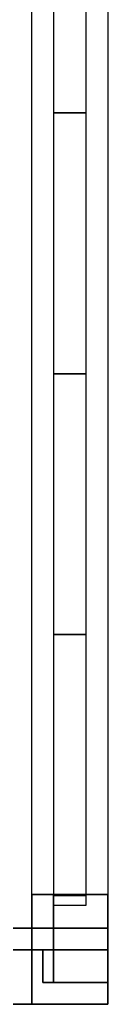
# Model space of a CAD drawing. Header units: millimetres. Extents: x -35 to 33166, y -35 to 31591.
# Tile 34 of 36: x 25337 to 25746, y 22235 to 26835. Entities that reach past the tile are written whole.
import ezdxf

# ---------------------------------------------------------------- set-up
doc = ezdxf.new("R2010")
doc.units = ezdxf.units.MM
doc.header["$LTSCALE"] = 25.4
doc.layers.get('0').update_dxf_attribs({"true_color": 0xffffff})
doc.layers.add('end caps & lintels', color=7, linetype='Continuous', true_color=0xffa500)
doc.layers.add('Walls - L1', color=7, linetype='Continuous', true_color=0xb4b464)

# ---------------------------------------------------------------- blocks, each defined once
blk = doc.blocks.new('GF-WG12_RightCap_6in_#9')
for p, q in [((0, 152.4), (0, 0)), ((50, 152.4), (0, 152.4)), ((50, 152.4, 457.2), (0, 152.4, 457.2)), ((0, 152.4, 457.2), (0, 0, 457.2)), ((0, 152.4), (0, 152.4, 457.2)), ((50, 0), (50, 152.4)), ((50, 0, 457.2), (50, 152.4, 457.2)), ((50, 152.4), (50, 152.4, 457.2)), ((0, 0), (50, 0)), ((0, 0, 457.2), (50, 0, 457.2)), ((0, 0), (0, 0, 457.2)), ((50, 0), (50, 0, 457.2))]:
    blk.add_line(p, q)
blk = doc.blocks.new('GF-WG12_RightCap_6in_#10')
for p, q in [((0, 152.4), (0, 0)), ((50, 152.4), (0, 152.4)), ((50, 152.4, 457.2), (0, 152.4, 457.2)), ((0, 152.4, 457.2), (0, 0, 457.2)), ((0, 152.4), (0, 152.4, 457.2)), ((50, 0), (50, 152.4)), ((50, 0, 457.2), (50, 152.4, 457.2)), ((50, 152.4), (50, 152.4, 457.2)), ((0, 0), (50, 0)), ((0, 0, 457.2), (50, 0, 457.2)), ((0, 0), (0, 0, 457.2)), ((50, 0), (50, 0, 457.2))]:
    blk.add_line(p, q)
blk = doc.blocks.new('GF-WG12_RightCap_6in_#11')
for p, q in [((0, 152.4), (0, 0)), ((50, 152.4), (0, 152.4)), ((50, 152.4, 457.2), (0, 152.4, 457.2)), ((0, 152.4, 457.2), (0, 0, 457.2)), ((0, 152.4), (0, 152.4, 457.2)), ((50, 0), (50, 152.4)), ((50, 0, 457.2), (50, 152.4, 457.2)), ((50, 152.4), (50, 152.4, 457.2)), ((0, 0), (50, 0)), ((0, 0, 457.2), (50, 0, 457.2)), ((0, 0), (0, 0, 457.2)), ((50, 0), (50, 0, 457.2))]:
    blk.add_line(p, q)
blk = doc.blocks.new('GF-WG12_RightCap_6in_#12')
for p, q in [((0, 152.4), (0, 0)), ((50, 152.4), (0, 152.4)), ((50, 152.4, 457.2), (0, 152.4, 457.2)), ((0, 152.4, 457.2), (0, 0, 457.2)), ((0, 152.4), (0, 152.4, 457.2)), ((50, 0), (50, 152.4)), ((50, 0, 457.2), (50, 152.4, 457.2)), ((50, 152.4), (50, 152.4, 457.2)), ((0, 0), (50, 0)), ((0, 0, 457.2), (50, 0, 457.2)), ((0, 0), (0, 0, 457.2)), ((50, 0), (50, 0, 457.2))]:
    blk.add_line(p, q)
blk = doc.blocks.new('GF-WG12_RightCap_6in_#13')
for p, q in [((0, 152.4), (0, 0)), ((50, 152.4), (0, 152.4)), ((50, 152.4, 457.2), (0, 152.4, 457.2)), ((0, 152.4, 457.2), (0, 0, 457.2)), ((0, 152.4), (0, 152.4, 457.2)), ((50, 0), (50, 152.4)), ((50, 0, 457.2), (50, 152.4, 457.2)), ((50, 152.4), (50, 152.4, 457.2)), ((0, 0), (50, 0)), ((0, 0, 457.2), (50, 0, 457.2)), ((0, 0), (0, 0, 457.2)), ((50, 0), (50, 0, 457.2))]:
    blk.add_line(p, q)
blk = doc.blocks.new('GF-WG12_RightCap_6in_#14')
for p, q in [((0, 152.4), (0, 0)), ((50, 152.4), (0, 152.4)), ((50, 152.4, 457.2), (0, 152.4, 457.2)), ((0, 152.4, 457.2), (0, 0, 457.2)), ((0, 152.4), (0, 152.4, 457.2)), ((50, 0), (50, 152.4)), ((50, 0, 457.2), (50, 152.4, 457.2)), ((50, 152.4), (50, 152.4, 457.2)), ((0, 0), (50, 0)), ((0, 0, 457.2), (50, 0, 457.2)), ((0, 0), (0, 0, 457.2)), ((50, 0), (50, 0, 457.2))]:
    blk.add_line(p, q)
blk = doc.blocks.new('GF-WG12_RightCap_6in_#15')
for p, q in [((0, 152.4), (0, 0)), ((50, 152.4), (0, 152.4)), ((50, 152.4, 457.2), (0, 152.4, 457.2)), ((0, 152.4, 457.2), (0, 0, 457.2)), ((0, 152.4), (0, 152.4, 457.2)), ((50, 0), (50, 152.4)), ((50, 0, 457.2), (50, 152.4, 457.2)), ((50, 152.4), (50, 152.4, 457.2)), ((0, 0), (50, 0)), ((0, 0, 457.2), (50, 0, 457.2)), ((0, 0), (0, 0, 457.2)), ((50, 0), (50, 0, 457.2))]:
    blk.add_line(p, q)
blk = doc.blocks.new('GF-WG12_RightCap_6in_#16')
for p, q in [((0, 152.4), (0, 0)), ((50, 152.4), (0, 152.4)), ((50, 152.4, 208.6), (0, 152.4, 208.6)), ((0, 152.4, 208.6), (0, 0, 208.6)), ((0, 152.4), (0, 152.4, 208.6)), ((50, 0), (50, 152.4)), ((50, 0, 208.6), (50, 152.4, 208.6)), ((50, 152.4), (50, 152.4, 208.6)), ((0, 0), (50, 0)), ((0, 0, 208.6), (50, 0, 208.6)), ((0, 0), (0, 0, 208.6)), ((50, 0), (50, 0, 208.6))]:
    blk.add_line(p, q)
blk = doc.blocks.new('GF-WG12_HeadLintel_6in_#12')
for p, q in [((0, 152.4), (0, 0)), ((1219.2, 152.4), (0, 152.4)), ((1219.2, 152.4, 63), (0, 152.4, 63)), ((0, 152.4, 63), (0, 0, 63)), ((0, 152.4), (0, 152.4, 63)), ((1219.2, 0), (1219.2, 152.4)), ((1219.2, 0, 63), (1219.2, 152.4, 63)), ((1219.2, 152.4), (1219.2, 152.4, 63)), ((0, 0), (1219.2, 0)), ((0, 0, 63), (1219.2, 0, 63)), ((0, 0), (0, 0, 63)), ((1219.2, 0), (1219.2, 0, 63))]:
    blk.add_line(p, q)
blk = doc.blocks.new('GF-WG12_HeadLintel_6in_#13')
for p, q in [((0, 152.4), (0, 0)), ((1219.2, 152.4), (0, 152.4)), ((1219.2, 152.4, 63), (0, 152.4, 63)), ((0, 152.4, 63), (0, 0, 63)), ((0, 152.4), (0, 152.4, 63)), ((1219.2, 0), (1219.2, 152.4)), ((1219.2, 0, 63), (1219.2, 152.4, 63)), ((1219.2, 152.4), (1219.2, 152.4, 63)), ((0, 0), (1219.2, 0)), ((0, 0, 63), (1219.2, 0, 63)), ((0, 0), (0, 0, 63)), ((1219.2, 0), (1219.2, 0, 63))]:
    blk.add_line(p, q)
blk = doc.blocks.new('GF-WG12_HeadLintel_6in_#14')
for p, q in [((0, 152.4), (0, 0)), ((1219.2, 152.4), (0, 152.4)), ((1219.2, 152.4, 63), (0, 152.4, 63)), ((0, 152.4, 63), (0, 0, 63)), ((0, 152.4), (0, 152.4, 63)), ((1219.2, 0), (1219.2, 152.4)), ((1219.2, 0, 63), (1219.2, 152.4, 63)), ((1219.2, 152.4), (1219.2, 152.4, 63)), ((0, 0), (1219.2, 0)), ((0, 0, 63), (1219.2, 0, 63)), ((0, 0), (0, 0, 63)), ((1219.2, 0), (1219.2, 0, 63))]:
    blk.add_line(p, q)
blk = doc.blocks.new('GF-WG12_HeadLintel_6in_#15')
for p, q in [((0, 152.4), (0, 0)), ((1219.2, 152.4), (0, 152.4)), ((1219.2, 152.4, 63), (0, 152.4, 63)), ((0, 152.4, 63), (0, 0, 63)), ((0, 152.4), (0, 152.4, 63)), ((1219.2, 0), (1219.2, 152.4)), ((1219.2, 0, 63), (1219.2, 152.4, 63)), ((1219.2, 152.4), (1219.2, 152.4, 63)), ((0, 0), (1219.2, 0)), ((0, 0, 63), (1219.2, 0, 63)), ((0, 0), (0, 0, 63)), ((1219.2, 0), (1219.2, 0, 63))]:
    blk.add_line(p, q)
blk = doc.blocks.new('GF-WG12_HeadLintel_6in_#16')
for p, q in [((0, 152.4), (0, 0)), ((44.6, 152.4), (0, 152.4)), ((44.6, 152.4, 63), (0, 152.4, 63)), ((0, 152.4, 63), (0, 0, 63)), ((0, 152.4), (0, 152.4, 63)), ((44.6, 0), (44.6, 152.4)), ((44.6, 0, 63), (44.6, 152.4, 63)), ((44.6, 152.4), (44.6, 152.4, 63)), ((0, 0), (44.6, 0)), ((0, 0, 63), (44.6, 0, 63)), ((0, 0), (0, 0, 63)), ((44.6, 0), (44.6, 0, 63))]:
    blk.add_line(p, q)
blk = doc.blocks.new('Difference#103')
for p, q in [((25390.4, 22235, 3800), (25390.4, 22590.6, 3800)), ((25390.4, 22590.6, 3800), (25390.4, 22590.6, -100)), ((25390.4, 22590.6, -100), (25390.4, 22235, -100)), ((25390.4, 22590.6, -100), (25746, 22590.6, -100)), ((25390.4, 22590.6, 3800), (25492, 22590.6, 3351.3)), ((25492, 22590.6, 3198.7), (25390.4, 22590.6, -100)), ((25390.4, 22590.6, 3800), (25746, 22590.6, 3800)), ((25492, 22489, 3198.7), (25492, 22590.6, 3198.7)), ((25492, 22590.6, 3198.7), (25492, 22590.6, 3351.3)), ((25492, 22590.6, 3351.3), (25492, 22489, 3351.3)), ((25746, 22590.6, 3198.7), (25492, 22590.6, 3198.7)), ((25492, 22590.6, 3351.3), (25746, 22590.6, 3351.3)), ((25746, 22235, 3198.7), (25746, 22590.6, 3198.7)), ((25746, 22590.6, 3351.3), (25746, 22235, 3351.3)), ((25746, 22590.6, -100), (25746, 22235, -100)), ((25746, 22590.6, 3198.7), (25746, 22590.6, -100)), ((25746, 22590.6, 3800), (25746, 22590.6, 3351.3)), ((25746, 22590.6, 3351.3), (25746, 22235, 3800)), ((25746, 22590.6, 3198.7), (25746, 22590.6, 3351.3)), ((25746, 22235, 3800), (25746, 22590.6, 3800)), ((25492, 22489, 3198.7), (25390.4, 22489, 3198.7)), ((25390.4, 22489, 3198.7), (25390.4, 22235, 3198.7)), ((25390.4, 22235, 3351.3), (25390.4, 22489, 3351.3)), ((25390.4, 22489, 3351.3), (25492, 22489, 3351.3)), ((25390.4, 22489, 3351.3), (25390.4, 22489, 3198.7)), ((25492, 22489, 3351.3), (25492, 22489, 3198.7)), ((25390.4, 22235, 3198.7), (25746, 22235, 3198.7)), ((25746, 22235, 3351.3), (25390.4, 22235, 3351.3)), ((25390.4, 22235, -100), (25746, 22235, -100)), ((25746, 22235, 3800), (25390.4, 22235, 3800)), ((25390.4, 22235, 3800), (25390.4, 22235, 3351.3)), ((25390.4, 22235, 3198.7), (25390.4, 22235, -100)), ((25746, 22235, -100), (25746, 22235, 3800)), ((25746, 22235, 3351.3), (25746, 22235, 3198.7))]:
    blk.add_line(p, q)
blk = doc.blocks.new('Difference#46')
for p, q in [((19126.3, 22235, -100), (19126.3, 22590.6, -100)), ((19126.3, 22590.6, -100), (19129.5, 22590.6, -100)), ((19126.3, 22403, 3351.3), (19126.3, 22590.6, 3800)), ((19126.3, 22590.6, -100), (19126.3, 22590.6, 3800)), ((19126.3, 22590.6, 3800), (25390.4, 22590.6, 3800)), ((19126.3, 22590.6, 3800), (19126.3, 22235, 3800)), ((19129.5, 22235, -100), (19129.5, 22590.6, -100)), ((19129.5, 22590.6, -100), (19129.5, 22590.6, 3200.5)), ((19129.5, 22590.6, 3200.5), (19129.5, 22489, 3200.5)), ((19129.5, 22590.6, 3200.5), (25233, 22590.6, 3200.5)), ((25233, 22590.6, 3200.5), (25233, 22489, 3200.5)), ((25233, 22590.6, 3200.5), (25233, 22590.6, -100)), ((25233, 22590.6, -100), (25233, 22235, -100)), ((25390.4, 22590.6, -100), (25233, 22590.6, -100)), ((25390.4, 22590.6, 3800), (25390.4, 22590.6, -100)), ((25390.4, 22590.6, -100), (25390.4, 22235, -100)), ((25390.4, 22590.6, -100), (25390.4, 22489, 3351.3)), ((25390.4, 22235, 3800), (25390.4, 22590.6, 3800)), ((25390.4, 22489, 3351.3), (25390.4, 22590.6, 3800)), ((19126.3, 22403, 3351.3), (19126.3, 22489, 3351.3)), ((19126.3, 22489, 3351.3), (25390.4, 22489, 3351.3)), ((19129.5, 22489, 3198.7), (19126.3, 22489, 3198.7)), ((19126.3, 22489, 3198.7), (19126.3, 22403, 3198.7)), ((19126.3, 22489, 3198.7), (19126.3, 22489, 3351.3)), ((19129.5, 22489, 3200.5), (19129.5, 22489, 3198.7)), ((19129.5, 22489, 3198.7), (19129.5, 22235, 3198.7)), ((25233, 22489, 3200.5), (19129.5, 22489, 3200.5)), ((25233, 22235, 3198.7), (25233, 22489, 3198.7)), ((25233, 22489, 3198.7), (25233, 22489, 3200.5)), ((25390.4, 22489, 3198.7), (25233, 22489, 3198.7)), ((25390.4, 22235, 3198.7), (25390.4, 22489, 3198.7)), ((25390.4, 22489, 3351.3), (25390.4, 22235, 3351.3)), ((25390.4, 22489, 3198.7), (25390.4, 22489, 3351.3)), ((19126.3, 22235, 3351.3), (19126.3, 22403, 3351.3)), ((19126.3, 22403, 3351.3), (19126.3, 22403, 3351.3)), ((19126.3, 22403, 3198.7), (19126.3, 22235, 3198.7)), ((19126.3, 22403, 3198.7), (19126.3, 22403, 3198.7)), ((19126.3, 22403, 3351.3), (19126.3, 22403, 3198.7)), ((25390.4, 22235, 3351.3), (19126.3, 22235, 3351.3)), ((19126.3, 22235, 3198.7), (19129.5, 22235, 3198.7)), ((19126.3, 22235, -100), (19129.5, 22235, -100)), ((19126.3, 22235, 3198.7), (19126.3, 22235, -100)), ((19126.3, 22235, 3800), (19126.3, 22235, 3351.3)), ((25390.4, 22235, 3800), (19126.3, 22235, 3800)), ((19129.5, 22235, 3198.7), (19129.5, 22235, -100)), ((25233, 22235, -100), (25233, 22235, 3198.7)), ((25233, 22235, 3198.7), (25390.4, 22235, 3198.7)), ((25233, 22235, -100), (25390.4, 22235, -100)), ((25390.4, 22235, 3351.3), (25390.4, 22235, 3800)), ((25390.4, 22235, -100), (25390.4, 22235, 3198.7))]:
    blk.add_line(p, q)
blk = doc.blocks.new('Difference#56')
for p, q in [((25390.4, 31227, 3309.5), (25390.4, 31234.8, 3309.5)), ((25390.4, 31234.8, 3309.5), (25492, 31234.8, 3309.5)), ((25390.4, 31234.8, 2849), (25390.4, 31227, 2849)), ((25662.4, 31234.8, 2849), (25390.4, 31234.8, 2849)), ((25390.4, 22590.6, 3800), (25390.4, 31234.8, 3800)), ((25390.4, 31234.8, 3800), (25390.4, 31234.8, 3309.5)), ((25390.4, 31234.8, -100), (25390.4, 31227, -100)), ((25390.4, 31234.8, 2849), (25390.4, 31234.8, -100)), ((25390.4, 31234.8, -100), (25746, 31234.8, -100)), ((25390.4, 31234.8, 3800), (25746, 31234.8, 3800)), ((25492, 31234.8, 3309.5), (25492, 31227, 3309.5)), ((25492, 31234.8, 3309.5), (25492, 31234.8, 3351.3)), ((25492, 31234.8, 3351.3), (25492, 22590.6, 3351.3)), ((25492, 31234.8, 3351.3), (25746, 31234.8, 3351.3)), ((25746, 31234.8, 2849), (25662.4, 31234.8, 2849)), ((25746, 31234.8, 3351.3), (25746, 22590.6, 3351.3)), ((25746, 31227, 2849), (25746, 31234.8, 2849)), ((25746, 31234.8, -100), (25746, 31227, -100)), ((25746, 31234.8, 3800), (25746, 31234.8, 3351.3)), ((25746, 31234.8, 2849), (25746, 31234.8, -100)), ((25746, 31234.8, 3800), (25746, 22590.6, 3800)), ((25390.4, 22747.5, 3309.5), (25390.4, 31227, 3309.5)), ((25390.4, 31227, -100), (25746, 31227, -100)), ((25662.4, 31227, 2849), (25390.4, 31227, 2849)), ((25390.4, 31227, 2849), (25390.4, 31227, -100)), ((25492, 31227, 3309.5), (25492, 22747.5, 3309.5)), ((25746, 31227, 2849), (25662.4, 31227, 2849)), ((25746, 31227, -100), (25746, 31227, 2849)), ((25390.4, 22747.5, -100), (25390.4, 22747.5, 3309.5)), ((25390.4, 22747.5, 3309.5), (25492, 22747.5, 3309.5)), ((25746, 22747.5, -100), (25390.4, 22747.5, -100)), ((25390.4, 22747.5, -100), (25390.4, 22590.6, -100)), ((25492, 22747.5, 3309.5), (25492, 22747.5, 3198.7)), ((25492, 22747.5, 3198.7), (25746, 22747.5, 3198.7)), ((25492, 22590.6, 3198.7), (25492, 22747.5, 3198.7)), ((25746, 22747.5, 3198.7), (25746, 22747.5, -100)), ((25746, 22590.6, 3198.7), (25746, 22747.5, 3198.7)), ((25746, 22747.5, -100), (25746, 22590.6, -100)), ((25390.4, 22590.6, -100), (25390.4, 22590.6, 3800)), ((25746, 22590.6, -100), (25390.4, 22590.6, -100)), ((25746, 22590.6, 3800), (25390.4, 22590.6, 3800)), ((25492, 22590.6, 3351.3), (25492, 22590.6, 3198.7)), ((25492, 22590.6, 3198.7), (25746, 22590.6, 3198.7)), ((25746, 22590.6, 3351.3), (25492, 22590.6, 3351.3)), ((25746, 22590.6, -100), (25746, 22590.6, 3198.7)), ((25746, 22590.6, 3351.3), (25746, 22590.6, 3800))]:
    blk.add_line(p, q)
blk = doc.blocks.new('Group3573')
at = {"layer": 'Walls - L1'}
for name in ['Difference#56', 'Difference#46', 'Difference#103']:
    blk.add_blockref(name, (0, 0), dxfattribs=at)
blk = doc.blocks.new('Group5089')
for p, q in [((25442, 22489.02, 3200), (25746, 22489.02, 3200)), ((25746, 22489.02, 3137), (25442, 22489.02, 3137)), ((25442, 22489.02, 3137), (25442, 22489.02, 3200)), ((25442, 22489.02, 3200), (25442, 22336.62, 3200)), ((25442, 22336.62, 3137), (25442, 22489.02, 3137)), ((25746, 22489.02, 3200), (25746, 22489.02, 3137)), ((25746, 22336.62, 3200), (25746, 22489.02, 3200)), ((25746, 22336.62, 3137), (25746, 22489.02, 3137)), ((25442, 22336.62, 3200), (25746, 22336.62, 3200)), ((25442, 22336.62, 3137), (25442, 22336.62, 3200)), ((25746, 22336.62, 3137), (25442, 22336.62, 3137)), ((25746, 22336.62, 3200), (25746, 22336.62, 3137))]:
    blk.add_line(p, q)
blk = doc.blocks.new('Group5090')
for p, q in [((25746, 22489.02, 3350), (25442, 22489.02, 3350)), ((25442, 22489.02, 3350), (25442, 22489.02, 3413)), ((25442, 22489.02, 3413), (25746, 22489.02, 3413)), ((25442, 22336.62, 3350), (25442, 22489.02, 3350)), ((25442, 22336.62, 3413), (25442, 22489.02, 3413)), ((25746, 22489.02, 3413), (25746, 22489.02, 3350)), ((25746, 22489.02, 3350), (25746, 22336.62, 3350)), ((25746, 22336.62, 3413), (25746, 22489.02, 3413)), ((25746, 22336.62, 3350), (25442, 22336.62, 3350)), ((25442, 22336.62, 3413), (25746, 22336.62, 3413)), ((25442, 22336.62, 3350), (25442, 22336.62, 3413)), ((25746, 22336.62, 3413), (25746, 22336.62, 3350))]:
    blk.add_line(p, q)
blk = doc.blocks.new('Group5091')
for p, q in [((25492, 22489.02, 3200), (25442, 22489.02, 3200)), ((25442, 22489.02, 3200), (25442, 22489.02, 3350)), ((25442, 22489.02, 3350), (25492, 22489.02, 3350)), ((25442, 22336.62, 3200), (25442, 22489.02, 3200)), ((25442, 22336.62, 3350), (25442, 22489.02, 3350)), ((25492, 22489.02, 3350), (25492, 22489.02, 3200)), ((25492, 22336.62, 3200), (25492, 22489.02, 3200)), ((25492, 22489.02, 3350), (25492, 22336.62, 3350)), ((25442, 22336.62, 3350), (25492, 22336.62, 3350)), ((25442, 22336.62, 3200), (25442, 22336.62, 3350)), ((25492, 22336.62, 3200), (25442, 22336.62, 3200)), ((25492, 22336.62, 3350), (25492, 22336.62, 3200))]:
    blk.add_line(p, q)

msp = doc.modelspace()

# ---------------------------------------------------------------- block references
msp.add_blockref('Group3573', (0, 0))
at = {"layer": 'end caps & lintels', "rotation": 270}
for name, p in [('GF-WG12_HeadLintel_6in_#12', (25492.7, 27619.4, 3309)), ('GF-WG12_HeadLintel_6in_#13', (25492.7, 26400.2, 3309)), ('GF-WG12_HeadLintel_6in_#14', (25492.7, 25181, 3309)), ('GF-WG12_HeadLintel_6in_#15', (25492.7, 23961.8, 3309)), ('GF-WG12_RightCap_6in_#9', (25492.7, 22748, -100)), ('GF-WG12_RightCap_6in_#10', (25492.7, 22748, 357.2)), ('GF-WG12_RightCap_6in_#11', (25492.7, 22748, 814.4)), ('GF-WG12_RightCap_6in_#12', (25492.7, 22748, 1271.6)), ('GF-WG12_RightCap_6in_#13', (25492.7, 22748, 1728.8)), ('GF-WG12_RightCap_6in_#14', (25492.7, 22748, 2186)), ('GF-WG12_RightCap_6in_#15', (25492.7, 22748, 2643.2)), ('GF-WG12_RightCap_6in_#16', (25492.7, 22748, 3100.4)), ('GF-WG12_HeadLintel_6in_#16', (25492.7, 22742.6, 3309))]:
    msp.add_blockref(name, p, dxfattribs=at)
at = {"layer": 'end caps & lintels', "color": 131, "true_color": 0x99ffff}
for name in ['Group5089', 'Group5090', 'Group5091']:
    msp.add_blockref(name, (0, 0), dxfattribs=at)

doc.saveas('drawing.dxf')
